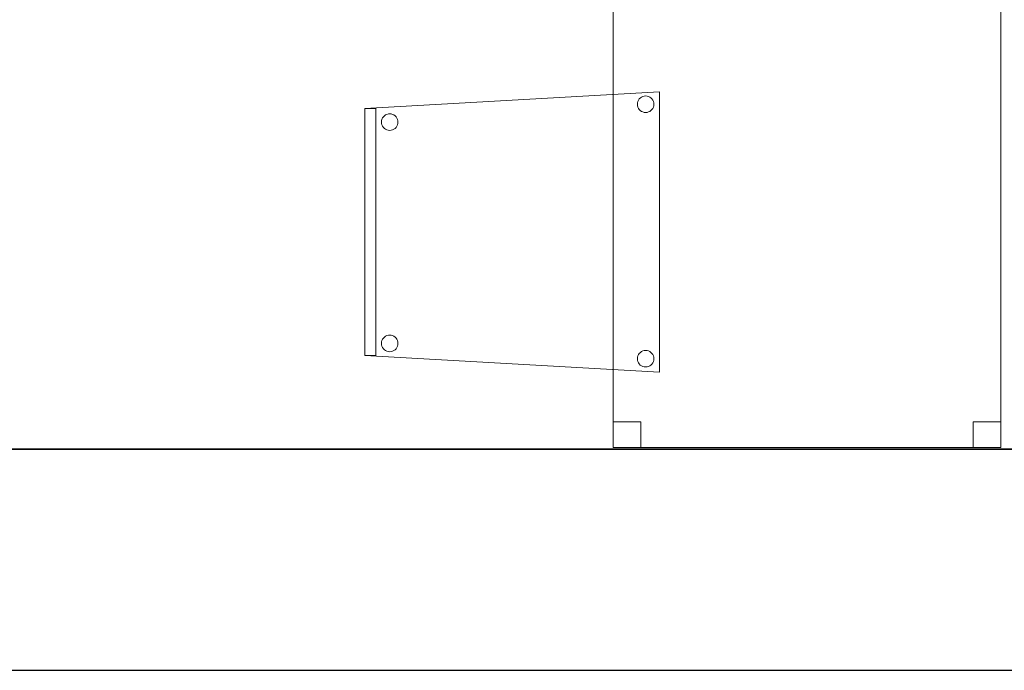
# Model space of a CAD drawing. Header units: metres. Extents: x 391.1 to 427.5, y 12.8 to 28.4.
# Tile 68 of 149: x 413.1 to 414.9, y 12.8 to 14. Entities that reach past the tile are written whole.
import ezdxf

# ---------------------------------------------------------------- set-up
doc = ezdxf.new("R2010")
doc.units = ezdxf.units.M
doc.layers.add('01_SUELOS', color=7, linetype='Continuous', lineweight=25, true_color=0x007f00)
for name, color, linetype, lineweight in [('02_MOBILIARIO', 7, 'Continuous', 18), ('A-DETL-____-MBND', 7, 'Continuous', 18), ('A-WALL-____-MCUT', 7, 'Continuous', 25), ('A-WALL-____-OTLN', 7, 'Continuous', 25)]:
    doc.layers.add(name, color=color, linetype=linetype, lineweight=lineweight)

# ---------------------------------------------------------------- blocks, each defined once
blk = doc.blocks.new('Family - Taula 80X70_PA-152046-03_TEL_P0A')
at = {"layer": 'A-DETL-____-MBND', "color": 253, "true_color": 0xaaaaaa}
for p, q in [((0, 0), (0, 0.98)), ((0, 0.98), (0.7001, 0.98)), ((0.7001, 0.98), (0, 0.98)), ((0, 0.98), (0, 0)), ((0, 0.9336), (0, 0.98)), ((0, 0.98), (0.05, 0.98)), ((0.05, 0.98), (0, 0.98)), ((0, 0.98), (0, 0.9336)), ((0.05, 0.98), (0.05, 0.9336)), ((0.05, 0.9336), (0.05, 0.98)), ((0.6501, 0.9336), (0.6501, 0.98)), ((0.6501, 0.98), (0.7001, 0.98)), ((0.7001, 0.98), (0.6501, 0.98)), ((0.6501, 0.98), (0.6501, 0.9336)), ((0.7001, 0.98), (0.7001, 0)), ((0.7001, 0), (0.7001, 0.98)), ((0.7001, 0.98), (0.7001, 0.9336)), ((0.7001, 0.9336), (0.7001, 0.98)), ((0.05, 0.9336), (0, 0.9336)), ((0, 0.9336), (0.05, 0.9336)), ((0.7001, 0.9336), (0.6501, 0.9336)), ((0.6501, 0.9336), (0.7001, 0.9336)), ((0, 0), (0, 0.0464)), ((0, 0.0464), (0.05, 0.0464)), ((0.05, 0.0464), (0, 0.0464)), ((0, 0.0464), (0, 0)), ((0.05, 0.0464), (0.05, 0)), ((0.05, 0), (0.05, 0.0464)), ((0.6501, 0), (0.6501, 0.0464)), ((0.6501, 0.0464), (0.7001, 0.0464)), ((0.7001, 0.0464), (0.6501, 0.0464)), ((0.6501, 0.0464), (0.6501, 0)), ((0.7001, 0.0464), (0.7001, 0)), ((0.7001, 0), (0.7001, 0.0464)), ((0.05, 0), (0, 0)), ((0, 0), (0.05, 0)), ((0.7001, 0), (0, 0)), ((0.7001, 0), (0.6501, 0)), ((0.6501, 0), (0.7001, 0)), ((0, 0), (0.7001, 0))]:
    blk.add_line(p, q, dxfattribs=at)
blk = doc.blocks.new('Family - Cadira confident_PA-152380-03_TEL_P0A')
at = {"layer": 'A-DETL-____-MBND', "color": 253, "true_color": 0xaaaaaa}
for p, q in [((0, 0.4765), (0.5326, 0.5065)), ((0.5326, 0.5065), (0, 0.4765)), ((0.5001, 0.4972), (0.5025, 0.4983)), ((0.5025, 0.4983), (0.5001, 0.4972)), ((0.5025, 0.4983), (0.505, 0.4989)), ((0.505, 0.4989), (0.5025, 0.4983)), ((0.505, 0.4989), (0.5076, 0.4992)), ((0.5076, 0.4992), (0.505, 0.4989)), ((0.5076, 0.4992), (0.5102, 0.4989)), ((0.5102, 0.4989), (0.5076, 0.4992)), ((0.5102, 0.4989), (0.5127, 0.4982)), ((0.5127, 0.4982), (0.5102, 0.4989)), ((0.5127, 0.4982), (0.515, 0.4971)), ((0.515, 0.4971), (0.5127, 0.4982)), ((0.5326, 0.5065), (0.5326, 0)), ((0.5326, 0), (0.5326, 0.5065)), ((0.4926, 0.4843), (0.4928, 0.4869)), ((0.4928, 0.4869), (0.4926, 0.4843)), ((0.4928, 0.4817), (0.4926, 0.4843)), ((0.4926, 0.4843), (0.4928, 0.4817)), ((0.4928, 0.4869), (0.4935, 0.4894)), ((0.4935, 0.4894), (0.4928, 0.4869)), ((0.4935, 0.4792), (0.4928, 0.4817)), ((0.4928, 0.4817), (0.4935, 0.4792)), ((0.4935, 0.4894), (0.4946, 0.4918)), ((0.4946, 0.4918), (0.4935, 0.4894)), ((0.4946, 0.4918), (0.4961, 0.4939)), ((0.4961, 0.4939), (0.4946, 0.4918)), ((0.4961, 0.4939), (0.498, 0.4957)), ((0.498, 0.4957), (0.4961, 0.4939)), ((0.498, 0.4957), (0.5001, 0.4972)), ((0.5001, 0.4972), (0.498, 0.4957)), ((0.515, 0.4971), (0.5172, 0.4956)), ((0.5172, 0.4956), (0.515, 0.4971)), ((0.5172, 0.4956), (0.519, 0.4938)), ((0.519, 0.4938), (0.5172, 0.4956)), ((0.519, 0.4938), (0.5205, 0.4916)), ((0.5205, 0.4916), (0.519, 0.4938)), ((0.5205, 0.4916), (0.5216, 0.4893)), ((0.5216, 0.4893), (0.5205, 0.4916)), ((0.5222, 0.4816), (0.5215, 0.4791)), ((0.5215, 0.4791), (0.5222, 0.4816)), ((0.5216, 0.4893), (0.5222, 0.4868)), ((0.5222, 0.4868), (0.5216, 0.4893)), ((0.5222, 0.4868), (0.5224, 0.4842)), ((0.5224, 0.4842), (0.5222, 0.4868)), ((0.5224, 0.4842), (0.5222, 0.4816)), ((0.5222, 0.4816), (0.5224, 0.4842)), ((0, 0.4765), (0.02, 0.4765)), ((0, 0.03), (0, 0.4765)), ((0.02, 0.4765), (0, 0.4765)), ((0, 0.4765), (0, 0.03)), ((0, 0.03), (0, 0.4765)), ((0, 0.4765), (0, 0.03)), ((0.02, 0.4765), (0.02, 0.03)), ((0.02, 0.03), (0.02, 0.4765)), ((0.0337, 0.4615), (0.0356, 0.4633)), ((0.0356, 0.4633), (0.0337, 0.4615)), ((0.0356, 0.4633), (0.0377, 0.4648)), ((0.0377, 0.4648), (0.0356, 0.4633)), ((0.0377, 0.4648), (0.0401, 0.4659)), ((0.0401, 0.4659), (0.0377, 0.4648)), ((0.0401, 0.4659), (0.0426, 0.4666)), ((0.0426, 0.4666), (0.0401, 0.4659)), ((0.0426, 0.4666), (0.0452, 0.4668)), ((0.0452, 0.4668), (0.0426, 0.4666)), ((0.0452, 0.4668), (0.0478, 0.4666)), ((0.0478, 0.4666), (0.0452, 0.4668)), ((0.0478, 0.4666), (0.0503, 0.4659)), ((0.0503, 0.4659), (0.0478, 0.4666)), ((0.0503, 0.4659), (0.0526, 0.4648)), ((0.0526, 0.4648), (0.0503, 0.4659)), ((0.0526, 0.4648), (0.0548, 0.4633)), ((0.0548, 0.4633), (0.0526, 0.4648)), ((0.0548, 0.4633), (0.0566, 0.4614)), ((0.0566, 0.4614), (0.0548, 0.4633)), ((0.4945, 0.4768), (0.4935, 0.4792)), ((0.4935, 0.4792), (0.4945, 0.4768)), ((0.496, 0.4747), (0.4945, 0.4768)), ((0.4945, 0.4768), (0.496, 0.4747)), ((0.4979, 0.4728), (0.496, 0.4747)), ((0.496, 0.4747), (0.4979, 0.4728)), ((0.5, 0.4713), (0.4979, 0.4728)), ((0.4979, 0.4728), (0.5, 0.4713)), ((0.5023, 0.4702), (0.5, 0.4713)), ((0.5, 0.4713), (0.5023, 0.4702)), ((0.5049, 0.4695), (0.5023, 0.4702)), ((0.5023, 0.4702), (0.5049, 0.4695)), ((0.5074, 0.4693), (0.5049, 0.4695)), ((0.5049, 0.4695), (0.5074, 0.4693)), ((0.51, 0.4695), (0.5074, 0.4693)), ((0.5074, 0.4693), (0.51, 0.4695)), ((0.5126, 0.4702), (0.51, 0.4695)), ((0.51, 0.4695), (0.5126, 0.4702)), ((0.5149, 0.4713), (0.5126, 0.4702)), ((0.5126, 0.4702), (0.5149, 0.4713)), ((0.5171, 0.4727), (0.5149, 0.4713)), ((0.5149, 0.4713), (0.5171, 0.4727)), ((0.5189, 0.4746), (0.5171, 0.4727)), ((0.5171, 0.4727), (0.5189, 0.4746)), ((0.5204, 0.4767), (0.5189, 0.4746)), ((0.5189, 0.4746), (0.5204, 0.4767)), ((0.5215, 0.4791), (0.5204, 0.4767)), ((0.5204, 0.4767), (0.5215, 0.4791)), ((0.0302, 0.4519), (0.0304, 0.4545)), ((0.0304, 0.4545), (0.0302, 0.4519)), ((0.0304, 0.4493), (0.0302, 0.4519)), ((0.0302, 0.4519), (0.0304, 0.4493)), ((0.0304, 0.4545), (0.0311, 0.457)), ((0.0311, 0.457), (0.0304, 0.4545)), ((0.031, 0.4468), (0.0304, 0.4493)), ((0.0304, 0.4493), (0.031, 0.4468)), ((0.0321, 0.4445), (0.031, 0.4468)), ((0.031, 0.4468), (0.0321, 0.4445)), ((0.0311, 0.457), (0.0322, 0.4594)), ((0.0322, 0.4594), (0.0311, 0.457)), ((0.0322, 0.4594), (0.0337, 0.4615)), ((0.0337, 0.4615), (0.0322, 0.4594)), ((0.0566, 0.4614), (0.0581, 0.4593)), ((0.0581, 0.4593), (0.0566, 0.4614)), ((0.0591, 0.4467), (0.058, 0.4443)), ((0.058, 0.4443), (0.0591, 0.4467)), ((0.0581, 0.4593), (0.0592, 0.4569)), ((0.0592, 0.4569), (0.0581, 0.4593)), ((0.0598, 0.4492), (0.0591, 0.4467)), ((0.0591, 0.4467), (0.0598, 0.4492)), ((0.0592, 0.4569), (0.0598, 0.4544)), ((0.0598, 0.4544), (0.0592, 0.4569)), ((0.0598, 0.4544), (0.06, 0.4518)), ((0.06, 0.4518), (0.0598, 0.4544)), ((0.06, 0.4518), (0.0598, 0.4492)), ((0.0598, 0.4492), (0.06, 0.4518)), ((0.0336, 0.4423), (0.0321, 0.4445)), ((0.0321, 0.4445), (0.0336, 0.4423)), ((0.0355, 0.4405), (0.0336, 0.4423)), ((0.0336, 0.4423), (0.0355, 0.4405)), ((0.0376, 0.439), (0.0355, 0.4405)), ((0.0355, 0.4405), (0.0376, 0.439)), ((0.0399, 0.4378), (0.0376, 0.439)), ((0.0376, 0.439), (0.0399, 0.4378)), ((0.0424, 0.4372), (0.0399, 0.4378)), ((0.0399, 0.4378), (0.0424, 0.4372)), ((0.045, 0.4369), (0.0424, 0.4372)), ((0.0424, 0.4372), (0.045, 0.4369)), ((0.0476, 0.4371), (0.045, 0.4369)), ((0.045, 0.4369), (0.0476, 0.4371)), ((0.0502, 0.4378), (0.0476, 0.4371)), ((0.0476, 0.4371), (0.0502, 0.4378)), ((0.0525, 0.4389), (0.0502, 0.4378)), ((0.0502, 0.4378), (0.0525, 0.4389)), ((0.0547, 0.4404), (0.0525, 0.4389)), ((0.0525, 0.4389), (0.0547, 0.4404)), ((0.0565, 0.4422), (0.0547, 0.4404)), ((0.0547, 0.4404), (0.0565, 0.4422)), ((0.058, 0.4443), (0.0565, 0.4422)), ((0.0565, 0.4422), (0.058, 0.4443)), ((0.0302, 0.0519), (0.0304, 0.0545)), ((0.0304, 0.0545), (0.0302, 0.0519)), ((0.0304, 0.0545), (0.0311, 0.057)), ((0.0311, 0.057), (0.0304, 0.0545)), ((0.0311, 0.057), (0.0322, 0.0594)), ((0.0322, 0.0594), (0.0311, 0.057)), ((0.0322, 0.0594), (0.0337, 0.0615)), ((0.0337, 0.0615), (0.0322, 0.0594)), ((0.0337, 0.0615), (0.0356, 0.0633)), ((0.0356, 0.0633), (0.0337, 0.0615)), ((0.0356, 0.0633), (0.0377, 0.0648)), ((0.0377, 0.0648), (0.0356, 0.0633)), ((0.0377, 0.0648), (0.0401, 0.0659)), ((0.0401, 0.0659), (0.0377, 0.0648)), ((0.0401, 0.0659), (0.0426, 0.0666)), ((0.0426, 0.0666), (0.0401, 0.0659)), ((0.0426, 0.0666), (0.0452, 0.0668)), ((0.0452, 0.0668), (0.0426, 0.0666)), ((0.0452, 0.0668), (0.0478, 0.0666)), ((0.0478, 0.0666), (0.0452, 0.0668)), ((0.0478, 0.0666), (0.0503, 0.0659)), ((0.0503, 0.0659), (0.0478, 0.0666)), ((0.0503, 0.0659), (0.0526, 0.0648)), ((0.0526, 0.0648), (0.0503, 0.0659)), ((0.0526, 0.0648), (0.0548, 0.0633)), ((0.0548, 0.0633), (0.0526, 0.0648)), ((0.0548, 0.0633), (0.0566, 0.0614)), ((0.0566, 0.0614), (0.0548, 0.0633)), ((0.0566, 0.0614), (0.0581, 0.0593)), ((0.0581, 0.0593), (0.0566, 0.0614)), ((0.0581, 0.0593), (0.0592, 0.0569)), ((0.0592, 0.0569), (0.0581, 0.0593)), ((0.0592, 0.0569), (0.0598, 0.0544)), ((0.0598, 0.0544), (0.0592, 0.0569)), ((0.0598, 0.0544), (0.06, 0.0518)), ((0.06, 0.0518), (0.0598, 0.0544)), ((0.0304, 0.0493), (0.0302, 0.0519)), ((0.0302, 0.0519), (0.0304, 0.0493)), ((0.031, 0.0468), (0.0304, 0.0493)), ((0.0304, 0.0493), (0.031, 0.0468)), ((0.0321, 0.0445), (0.031, 0.0468)), ((0.031, 0.0468), (0.0321, 0.0445)), ((0.0336, 0.0423), (0.0321, 0.0445)), ((0.0321, 0.0445), (0.0336, 0.0423)), ((0.0355, 0.0405), (0.0336, 0.0423)), ((0.0336, 0.0423), (0.0355, 0.0405)), ((0.0376, 0.039), (0.0355, 0.0405)), ((0.0355, 0.0405), (0.0376, 0.039)), ((0.0399, 0.0378), (0.0376, 0.039)), ((0.0376, 0.039), (0.0399, 0.0378)), ((0.0424, 0.0372), (0.0399, 0.0378)), ((0.0399, 0.0378), (0.0424, 0.0372)), ((0.045, 0.0369), (0.0424, 0.0372)), ((0.0424, 0.0372), (0.045, 0.0369)), ((0.0476, 0.0371), (0.045, 0.0369)), ((0.045, 0.0369), (0.0476, 0.0371)), ((0.0502, 0.0378), (0.0476, 0.0371)), ((0.0476, 0.0371), (0.0502, 0.0378)), ((0.0525, 0.0389), (0.0502, 0.0378)), ((0.0502, 0.0378), (0.0525, 0.0389)), ((0.0547, 0.0404), (0.0525, 0.0389)), ((0.0525, 0.0389), (0.0547, 0.0404)), ((0.0565, 0.0422), (0.0547, 0.0404)), ((0.0547, 0.0404), (0.0565, 0.0422)), ((0.058, 0.0443), (0.0565, 0.0422)), ((0.0565, 0.0422), (0.058, 0.0443)), ((0.0591, 0.0467), (0.058, 0.0443)), ((0.058, 0.0443), (0.0591, 0.0467)), ((0.0598, 0.0492), (0.0591, 0.0467)), ((0.0591, 0.0467), (0.0598, 0.0492)), ((0.06, 0.0518), (0.0598, 0.0492)), ((0.0598, 0.0492), (0.06, 0.0518)), ((0.4961, 0.0339), (0.498, 0.0357)), ((0.498, 0.0357), (0.4961, 0.0339)), ((0.498, 0.0357), (0.5001, 0.0372)), ((0.5001, 0.0372), (0.498, 0.0357)), ((0.5001, 0.0372), (0.5025, 0.0383)), ((0.5025, 0.0383), (0.5001, 0.0372)), ((0.5025, 0.0383), (0.505, 0.0389)), ((0.505, 0.0389), (0.5025, 0.0383)), ((0.505, 0.0389), (0.5076, 0.0392)), ((0.5076, 0.0392), (0.505, 0.0389)), ((0.5076, 0.0392), (0.5102, 0.0389)), ((0.5102, 0.0389), (0.5076, 0.0392)), ((0.5102, 0.0389), (0.5127, 0.0382)), ((0.5127, 0.0382), (0.5102, 0.0389)), ((0.5127, 0.0382), (0.515, 0.0371)), ((0.515, 0.0371), (0.5127, 0.0382)), ((0.515, 0.0371), (0.5172, 0.0356)), ((0.5172, 0.0356), (0.515, 0.0371)), ((0.5172, 0.0356), (0.519, 0.0338)), ((0.519, 0.0338), (0.5172, 0.0356)), ((0.02, 0.03), (0, 0.03)), ((0, 0.03), (0.02, 0.03)), ((0.5326, 0), (0, 0.03)), ((0, 0.03), (0.5326, 0)), ((0.4926, 0.0243), (0.4928, 0.0269)), ((0.4928, 0.0269), (0.4926, 0.0243)), ((0.4928, 0.0217), (0.4926, 0.0243)), ((0.4926, 0.0243), (0.4928, 0.0217)), ((0.4928, 0.0269), (0.4935, 0.0294)), ((0.4935, 0.0294), (0.4928, 0.0269)), ((0.4935, 0.0192), (0.4928, 0.0217)), ((0.4928, 0.0217), (0.4935, 0.0192)), ((0.4935, 0.0294), (0.4946, 0.0318)), ((0.4946, 0.0318), (0.4935, 0.0294)), ((0.4945, 0.0168), (0.4935, 0.0192)), ((0.4935, 0.0192), (0.4945, 0.0168)), ((0.4946, 0.0318), (0.4961, 0.0339)), ((0.4961, 0.0339), (0.4946, 0.0318)), ((0.519, 0.0338), (0.5205, 0.0316)), ((0.5205, 0.0316), (0.519, 0.0338)), ((0.5215, 0.0191), (0.5204, 0.0167)), ((0.5204, 0.0167), (0.5215, 0.0191)), ((0.5205, 0.0316), (0.5216, 0.0293)), ((0.5216, 0.0293), (0.5205, 0.0316)), ((0.5222, 0.0216), (0.5215, 0.0191)), ((0.5215, 0.0191), (0.5222, 0.0216)), ((0.5216, 0.0293), (0.5222, 0.0268)), ((0.5222, 0.0268), (0.5216, 0.0293)), ((0.5222, 0.0268), (0.5224, 0.0242)), ((0.5224, 0.0242), (0.5222, 0.0268)), ((0.5224, 0.0242), (0.5222, 0.0216)), ((0.5222, 0.0216), (0.5224, 0.0242)), ((0.496, 0.0147), (0.4945, 0.0168)), ((0.4945, 0.0168), (0.496, 0.0147)), ((0.4979, 0.0128), (0.496, 0.0147)), ((0.496, 0.0147), (0.4979, 0.0128)), ((0.5, 0.0113), (0.4979, 0.0128)), ((0.4979, 0.0128), (0.5, 0.0113)), ((0.5023, 0.0102), (0.5, 0.0113)), ((0.5, 0.0113), (0.5023, 0.0102)), ((0.5049, 0.0095), (0.5023, 0.0102)), ((0.5023, 0.0102), (0.5049, 0.0095)), ((0.5074, 0.0093), (0.5049, 0.0095)), ((0.5049, 0.0095), (0.5074, 0.0093)), ((0.51, 0.0095), (0.5074, 0.0093)), ((0.5074, 0.0093), (0.51, 0.0095)), ((0.5126, 0.0102), (0.51, 0.0095)), ((0.51, 0.0095), (0.5126, 0.0102)), ((0.5149, 0.0113), (0.5126, 0.0102)), ((0.5126, 0.0102), (0.5149, 0.0113)), ((0.5171, 0.0127), (0.5149, 0.0113)), ((0.5149, 0.0113), (0.5171, 0.0127)), ((0.5189, 0.0146), (0.5171, 0.0127)), ((0.5171, 0.0127), (0.5189, 0.0146)), ((0.5204, 0.0167), (0.5189, 0.0146)), ((0.5189, 0.0146), (0.5204, 0.0167))]:
    blk.add_line(p, q, dxfattribs=at)
blk = doc.blocks.new('Family - Mur PA-152469-03_TEL_P0A')
at = {"layer": 'A-WALL-____-MCUT', "color": 253, "true_color": 0xaaaaaa}
for p, q in [((26.0531, 0.4), (0.0791, 0.4)), ((0, 0), (25.9702, 0))]:
    blk.add_line(p, q, dxfattribs=at)
at = {"layer": 'A-WALL-____-OTLN', "color": 253, "true_color": 0xaaaaaa}
for p, q in [((26.0531, 0.4), (0.0791, 0.4)), ((0, 0), (25.9702, 0))]:
    blk.add_line(p, q, dxfattribs=at)
at = {"layer": 'A-WALL-____-OTLN', "color": 253, "lineweight": 18, "true_color": 0xaaaaaa}
blk.add_line((0, 0), (25.9702, 0), dxfattribs=at)
blk = doc.blocks.new('Family - LONDR55-XX_ZZ-ARQ-CAA-M3D-Londres55-152611-03_TEL_P0A')
at = {"layer": '01_SUELOS', "color": 9, "true_color": 0xaad4aa}
for p, q in [((0, 0), (24.5639, 0)), ((24.5639, 0), (0, 0))]:
    blk.add_line(p, q, dxfattribs=at)
blk = doc.blocks.new('LONDR55-XX_ZZ-ARQ-CAA-M3D-Londres55_ifc-1-03_TEL_P0A')
at = {"layer": '01_SUELOS', "color": 253, "lineweight": 18, "true_color": 0xaaaaaa}
blk.add_blockref('Family - LONDR55-XX_ZZ-ARQ-CAA-M3D-Londres55-152611-03_TEL_P0A', (399.1772, 13.2406), dxfattribs=at)
at = {"layer": '02_MOBILIARIO', "color": 253, "lineweight": 18, "true_color": 0xaaaaaa}
for name, p in [('Family - Taula 80X70_PA-152046-03_TEL_P0A', (414.171, 13.2434)), ('Family - Cadira confident_PA-152380-03_TEL_P0A', (413.7219, 13.3797))]:
    blk.add_blockref(name, p, dxfattribs=at)
at = {"layer": 'A-WALL-____-OTLN', "color": 253, "lineweight": 18, "true_color": 0xaaaaaa}
blk.add_blockref('Family - Mur PA-152469-03_TEL_P0A', (397.6873, 12.8406), dxfattribs=at)

msp = doc.modelspace()

# ---------------------------------------------------------------- block references
at = {"lineweight": 5}
msp.add_blockref('LONDR55-XX_ZZ-ARQ-CAA-M3D-Londres55_ifc-1-03_TEL_P0A', (0, 0), dxfattribs=at)

doc.saveas('drawing.dxf')
